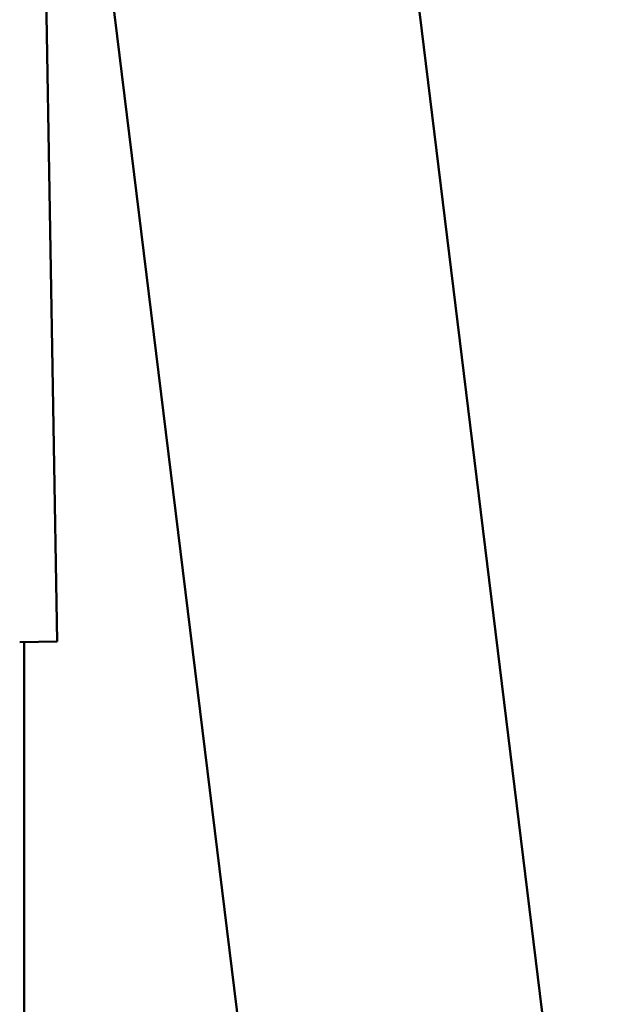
# Model space of a CAD drawing. Header units: millimetres. Extents: x 200 to 13555, y -185 to 8310.
# Tile 82 of 94: x 9292 to 9334, y 4435 to 4506. Entities that reach past the tile are written whole.
import ezdxf

# ---------------------------------------------------------------- set-up
doc = ezdxf.new("R2010")
doc.units = ezdxf.units.MM
doc.header["$LTSCALE"] = 10
doc.layers.add('Sichtbare Kanten(DIN)', color=7, linetype='Continuous', lineweight=50)

msp = doc.modelspace()

# ---------------------------------------------------------------- linework, layer by layer
at = {"layer": 'Sichtbare Kanten(DIN)'}
for p, q in [((9294.573, 4461.084), (9277.222, 5508.238)), ((9334.331, 4397.443), (9292.176, 4740.775)), ((9293.047, 4553.155), (9312.578, 4394.089)), ((9294.573, 4461.084), (9291.86, 4461.039)), ((9292.176, 4461.044), (9292.176, 3556.759))]:
    msp.add_line(p, q, dxfattribs=at)

doc.saveas('drawing.dxf')
